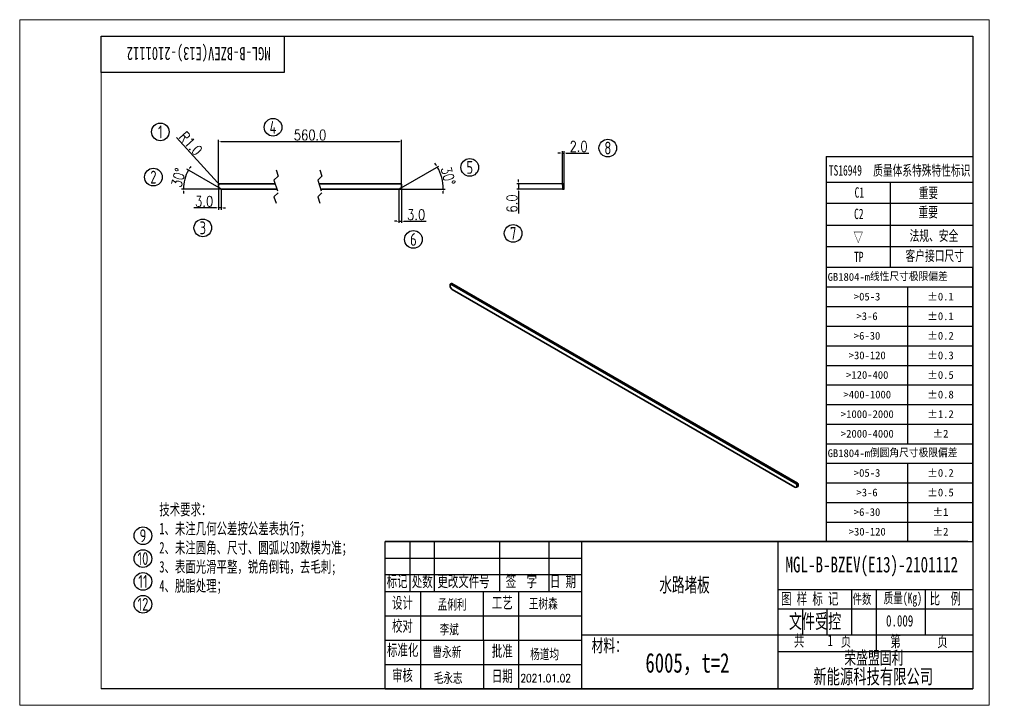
# Model space of a CAD drawing. Header units: millimetres. Extents: x 22925 to 24050, y -5668 to -4885.
import ezdxf
from ezdxf.enums import TextEntityAlignment as Align

# ---------------------------------------------------------------- set-up
doc = ezdxf.new("R2010")
doc.units = ezdxf.units.MM
doc.header["$PDMODE"] = 3
doc.header["$PDSIZE"] = 8
doc.linetypes.add('CENTERX2', pattern=[20.32, 12.7, -2.54, 2.54, -2.54])
doc.linetypes.add('EB_DASH', pattern=[6, 3, -3])
doc.layers.get('0').update_dxf_attribs({"linetype": 'CONTINUOUS'})
doc.layers.get('Defpoints').update_dxf_attribs({"linetype": 'CONTINUOUS'})
for name, color, linetype in [('10', 7, 'CONTINUOUS'), ('7标注层', 4, 'CONTINUOUS'), ('双点划线层', 6, 'CENTERX2'), ('图框', 7, 'CONTINUOUS'), ('尺寸', 7, 'CONTINUOUS'), ('文字层', 3, 'CONTINUOUS')]:
    doc.layers.add(name, color=color, linetype=linetype)
for name, color, linetype, lineweight in [('CAXA2', 7, 'EB_DASH', 25), ('from', 2, 'CONTINUOUS', 50), ('轮廓实线层', 7, 'CONTINUOUS', 35)]:
    doc.layers.add(name, color=color, linetype=linetype, lineweight=lineweight)
doc.styles.add('PC_TEXTSTYLE', font='isocp.shx', dxfattribs={"width": 0.8, "bigfont": 'hzfs.shx'})
doc.styles.add('SLDTEXTSTYLE0', font='仿宋GB2312_0.shx', dxfattribs={"bigfont": 'bigfont'})
doc.styles.add('SLDTEXTSTYLE1', font='仿宋GB2312_0.shx', dxfattribs={"width": 0.7, "bigfont": 'bigfont'})
doc.styles.add('SLDTEXTSTYLE2', font='仿宋GB2312_0.shx', dxfattribs={"width": 0.7})
doc.styles.add('SLDTEXTSTYLE3', font='仿宋GB2312_0.shx')
doc.styles.add('TH_GBDIM', font='romans.shx', dxfattribs={"width": 0.8, "bigfont": 'gbcbig.shx'})
doc.styles.add('UFIDATXT', font='TXT', dxfattribs={"bigfont": 'hzfs.shx'})
doc.styles.add('标准', font='仿宋GB2312_0.shx', dxfattribs={"width": 0.667})
doc.dimstyles.new('TH_GBDIM1', dxfattribs={"dimtxt": 12, "dimasz": 2.5, "dimexe": 2, "dimexo": 0, "dimgap": 1.5, "dimtad": 1, "dimdec": 1, "dimzin": 0, "dimdsep": 46, "dimtxsty": 'TH_GBDIM', "dimcen": 2.5, "dimclrd": 130, "dimclre": 130, "dimclrt": 3, "dimadec": 0, "dimazin": 0, "dimtfac": 0.714286, "dimtdec": 1, "dimtmove": 0, "dimatfit": 3, "dimfxl": 1, "dimtzin": 0, "dimlwd": -1, "dimlwe": -1, "dimarcsym": 0})

# ---------------------------------------------------------------- blocks, each defined once
blk = doc.blocks.new('SW_TABLEANNOTATION_0')
at = {"layer": '尺寸', "color": 0}
for p, q in [((0, 0), (0, -336)), ((180, 0), (0, 0)), ((180, -336), (180, 0)), ((0, -24), (180, -24)), ((100, -24), (100, -216)), ((0, -48), (180, -48)), ((0, -72), (180, -72)), ((0, -96), (180, -96)), ((0, -120), (180, -120)), ((0, -144), (180, -144)), ((0, -168), (180, -168)), ((0, -192), (180, -192)), ((0, -216), (180, -216)), ((0, -240), (180, -240)), ((100, -240), (100, -336)), ((0, -264), (180, -264)), ((0, -288), (180, -288)), ((0, -312), (180, -312)), ((0, -336), (180, -336))]:
    blk.add_line(p, q, dxfattribs=at)
at = {"layer": '尺寸', "color": 0, "attachment_point": 1}
for s, insert, char_height, style in [('GB1804-m线性尺寸极限偏差', (2, -6.9), 9.525, 'SLDTEXTSTYLE0'), ('>05-3', (34.1, -31), 9.52, 'SLDTEXTSTYLE3'), ('±0.1', (124.1, -31), 9.52, 'SLDTEXTSTYLE3'), ('>3-6', (37.3, -55), 9.52, 'SLDTEXTSTYLE3'), ('±0.1', (124.1, -55), 9.52, 'SLDTEXTSTYLE3'), ('>6-30', (34.1, -79), 9.52, 'SLDTEXTSTYLE3'), ('±0.2', (124.1, -79), 9.52, 'SLDTEXTSTYLE3'), ('>30-120', (27.8, -103), 9.52, 'SLDTEXTSTYLE3'), ('±0.3', (124.1, -103), 9.52, 'SLDTEXTSTYLE3'), ('>120-400', (24.6, -127), 9.52, 'SLDTEXTSTYLE3'), ('±0.5', (124.1, -127), 9.52, 'SLDTEXTSTYLE3'), ('>400-1000', (21.4, -151), 9.52, 'SLDTEXTSTYLE3'), ('±0.8', (124.1, -151), 9.52, 'SLDTEXTSTYLE3'), ('>1000-2000', (18.2, -175), 9.52, 'SLDTEXTSTYLE3'), ('±1.2', (124.1, -175), 9.52, 'SLDTEXTSTYLE3'), ('>2000-4000', (18.2, -199), 9.52, 'SLDTEXTSTYLE3'), ('±2', (130.5, -199), 9.52, 'SLDTEXTSTYLE3'), ('GB1804-m倒圆角尺寸极限偏差', (2, -222.9), 9.525, 'SLDTEXTSTYLE0'), ('>05-3', (34.1, -247), 9.52, 'SLDTEXTSTYLE3'), ('±0.2', (124.1, -247), 9.52, 'SLDTEXTSTYLE3'), ('>3-6', (37.3, -271), 9.52, 'SLDTEXTSTYLE3'), ('±0.5', (124.1, -271), 9.52, 'SLDTEXTSTYLE3'), ('>6-30', (34.1, -295), 9.52, 'SLDTEXTSTYLE3'), ('±1', (130.5, -295), 9.52, 'SLDTEXTSTYLE3'), ('>30-120', (27.8, -319), 9.52, 'SLDTEXTSTYLE3'), ('±2', (130.5, -319), 9.52, 'SLDTEXTSTYLE3')]:
    blk.add_mtext(s, dxfattribs=dict(at, insert=insert, char_height=char_height, style=style))
blk = doc.blocks.new('BMS')
at = {"layer": '图框', "color": 0}
for p, q in [((-1.58, 45.13), (-180, 45.13)), ((-180, 0), (-180, 45.13)), ((-180, 45.13), (0, 45.13)), ((-172.39, 29.84), (-172.39, 45.13)), ((-164.96, 29.84), (-164.96, 45.13)), ((-144.9, 29.84), (-144.9, 45.13)), ((-129.86, 29.84), (-129.86, 45.13)), ((-119.83, 0), (-119.83, 45.13)), ((-59.66, 0), (-59.66, 45.13)), ((-180, 40.11), (-119.83, 40.11)), ((-180.02, 35.1), (-119.84, 35.1)), ((-59.73, 30.46), (0, 30.46)), ((-37.09, 16.54), (-37.09, 30.46)), ((-29.57, 11.53), (-29.57, 30.46)), ((-14.53, 16.54), (-14.53, 30.46)), ((-180.02, 29.84), (-119.84, 29.84)), ((-180.02, 29.84), (-119.84, 29.84)), ((-169.16, 0), (-169.16, 29.84)), ((-139.08, 0), (-139.08, 29.84)), ((-59.66, 24.57), (0, 24.57)), ((-52.14, 16.54), (-52.14, 24.57)), ((-44.61, 16.54), (-44.61, 24.57)), ((-179.98, 22.38), (-119.81, 22.38)), ((-119.83, 16.54), (-59.66, 16.54)), ((-59.66, 16.54), (0, 16.54)), ((-179.98, 14.92), (-119.81, 14.92)), ((-59.66, 11.53), (0, 11.53)), ((-180, 7.46), (-119.83, 7.46)), ((-180, 0), (-1.58, 0)), ((-178.75, 0), (-1.58, 0)), ((-180, 0), (-1.58, 0)), ((-178.75, 0), (0, 0))]:
    blk.add_line(p, q, dxfattribs=at)
at = {"layer": '图框', "linetype": 'Continuous'}
blk.add_line((-149.87, 0), (-149.93, 29.84), dxfattribs=at)
at = {"layer": '图框'}
blk.add_line((0, 0), (-180, 0), dxfattribs=at)
blk.add_line((0, 0), (-180, 0), dxfattribs=at)
blk.add_lwpolyline([(0, 45.13), (0, 0)], dxfattribs=at)
at = {"style": '标准', "width": 0.667}
for tag, p in [('工艺_001', (-130.03, 24.57)), ('校对_001', (-159.4, 16.68)), ('标准化_001', (-159.51, 9.77)), ('批准_001', (-129.75, 9.09)), ('审核_001', (-159.25, 1.85)), ('批准日期_001', (-129.64, 1.55))]:
    blk.add_attdef(tag, p, '', height=3.5, dxfattribs=at)
at = {"color": 1, "style": '标准', "width": 0.667}
blk.add_attdef('受控', text='', height=7, dxfattribs=at).set_placement((-48.36, 20.84), align=Align.MIDDLE)
at = {"layer": '图框', "color": 0, "attachment_point": 1, "style": '标准'}
for s, insert, char_height in [('\\fFangSong_GB2312|b0|i0|p34;标记', (-179.59, 34.75), 3.51), ('\\fFangSong_GB2312|b0|i0|p34;处数', (-171.87, 34.75), 3.51), ('\\fFangSong_GB2312|b0|i0|p34; 更改文件号 ', (-165.62, 34.75), 3.51), ('\\fFangSong_GB2312|b0|i0|p34; 签  字 ', (-144.69, 34.75), 3.51), ('\\fFangSong_GB2312|b0|i0|p34; 日 期 ', (-131.17, 34.75), 3.51), ('{\\fSimSun|b0|i0|c134|p2;设计} ', (-177.94, 28.15), 3.51), ('{\\fSimSun|b0|i0|c134|p2;工艺}', (-147.37, 28.2), 3.51), ('\\fFangSong_GB2312|b0|i0|p34; 图 样 标 记 ', (-60.35, 29.4), 3.51), ('\\fFangSong_GB2312|b0|i0|p34; 件数 ', (-38.28, 29.13), 3.087), ('{\\fSimSun|b0|i0|c134|p2; 质量(Kg) }', (-28.83, 29.49), 3.2348), ('\\fFangSong_GB2312|b0|i0|p34; 比  例 ', (-14.84, 29.42), 3.51), ('{\\fSimSun|b0|i0|c134|p2;校对}', (-177.94, 21.06), 3.4856), ('\\fFangSong_GB2312|b0|i0|p34;材料：', (-116.85, 15.29), 3.9789), ('{\\fSimSun|b0|i0|c134|p2;共   }    {\\fSimSun|b0|i0|c134|p2;页}', (-54.84, 16.53), 3.51), ('{\\fSimSun|b0|i0|c134|p2;第   }    {\\fSimSun|b0|i0|c134|p2;页}', (-25.3, 16.39), 3.51), ('{\\fFangSong_GB2312|b0|i0|c134|p34; 标准化 }', (-181.07, 13.7), 3.51), ('{\\fSimSun|b0|i0|c134|p2;批准}', (-147.37, 13.38), 3.51), ('荣盛盟固利', (-39.4, 11.53), 3.979), ('{\\fSimSun|b0|i0|c134|p2;审核}', (-177.94, 5.96), 3.51), ('{\\fSimSun|b0|i0|c134|p2;日期}', (-147.37, 5.72), 3.51), ('新能源科技有限公司', (-48.87, 6.05), 4.476)]:
    blk.add_mtext(s, dxfattribs=dict(at, insert=insert, char_height=char_height))
at = {"layer": '图框', "color": 0, "style": '标准', "width": 0.8}
blk.add_attdef('设计', text='', height=3.51, dxfattribs=at).set_placement((-159.53, 24), align=Align.CENTER)
blk = doc.blocks.new('*D644')
at = {"layer": '7标注层', "color": 130, "ltscale": 5, "transparency": 16777216}
for p, q in [((23152.4, -5075), (23152.4, -5022.3)), ((23154.9, -5024.3), (23358.9, -5024.3)), ((23361.4, -5075), (23361.4, -5022.3))]:
    blk.add_line(p, q, dxfattribs=at)
for points in [[(23154.9, -5023.9), (23154.9, -5024.7), (23152.4, -5024.3)], [(23358.9, -5023.9), (23358.9, -5024.7), (23361.4, -5024.3)]]:
    blk.add_solid(points, dxfattribs=at)
at = {"layer": 'Defpoints', "color": 0, "ltscale": 5, "transparency": 16777216}
for p in [(23361.4, -5024.3), (23152.4, -5075), (23361.4, -5075)]:
    blk.add_point(p, dxfattribs=at)
at = {"layer": '7标注层', "color": 3, "ltscale": 5, "transparency": 16777216, "insert": (23256.9, -5016.8), "char_height": 12, "attachment_point": 5, "style": 'TH_GBDIM'}
blk.add_mtext('560.0', dxfattribs=at)
blk = doc.blocks.new('*D645')
at = {"layer": '7标注层', "color": 130, "ltscale": 5, "transparency": 16777216}
for p, q in [((23152.9, -5077.2), (23116.3, -5056)), ((23155.4, -5078.6), (23110.2, -5078.6))]:
    blk.add_line(p, q, dxfattribs=at)
for start, end in [(150.0001, 180), (143.3682, 146.6841), (183.316, 186.6319)]:
    blk.add_arc((23155.4, -5078.6), 43.2, start, end, dxfattribs=at)
for points in [[(23119.7, -5055.1), (23119, -5054.7), (23118, -5057)], [(23111.9, -5081.1), (23112.7, -5081.1), (23112.2, -5078.6)]]:
    blk.add_solid(points, dxfattribs=at)
at = {"layer": 'Defpoints', "color": 0, "ltscale": 5, "transparency": 16777216}
for p in [(23114.8, -5063.9), (23152.9, -5077.2), (23155.2, -5078.5), (23155.7, -5078.6), (23219, -5078.6)]:
    blk.add_point(p, dxfattribs=at)
at = {"layer": '7标注层', "color": 3, "ltscale": 5, "transparency": 16777216, "insert": (23106.5, -5065.5), "char_height": 12, "attachment_point": 5, "rotation": 75, "style": 'TH_GBDIM'}
blk.add_mtext('30°', dxfattribs=at)
blk = doc.blocks.new('*D646')
at = {"layer": '7标注层', "color": 130, "ltscale": 5, "transparency": 16777216}
for p, q in [((23152.4, -5076.3), (23152.4, -5102.1)), ((23155.4, -5078.6), (23155.4, -5102.1)), ((23149.9, -5100.1), (23124.3, -5100.1)), ((23155.4, -5100.1), (23152.4, -5100.1)), ((23157.9, -5100.1), (23160.4, -5100.1))]:
    blk.add_line(p, q, dxfattribs=at)
for points in [[(23149.9, -5099.7), (23149.9, -5100.5), (23152.4, -5100.1)], [(23157.9, -5099.7), (23157.9, -5100.5), (23155.4, -5100.1)]]:
    blk.add_solid(points, dxfattribs=at)
at = {"layer": 'Defpoints', "color": 0, "ltscale": 5, "transparency": 16777216}
for p in [(23152.4, -5076.3), (23155.4, -5078.6), (23152.4, -5100.1)]:
    blk.add_point(p, dxfattribs=at)
at = {"layer": '7标注层', "color": 3, "ltscale": 5, "transparency": 16777216, "insert": (23135.9, -5092.6), "char_height": 12, "attachment_point": 5, "style": 'TH_GBDIM'}
blk.add_mtext('3.0', dxfattribs=at)
blk = doc.blocks.new('*D647')
at = {"layer": '7标注层', "color": 130, "ltscale": 5, "transparency": 16777216}
for p, q in [((23360.9, -5077.2), (23404, -5052.3)), ((23358.4, -5078.6), (23411, -5078.6))]:
    blk.add_line(p, q, dxfattribs=at)
for start, end in [(32.8302, 35.6604), (360, 29.9999), (354.3395, 357.1698)]:
    blk.add_arc((23358.4, -5078.6), 50.6, start, end, dxfattribs=at)
for points in [[(23401.3, -5051), (23400.6, -5051.4), (23402.3, -5053.3)], [(23408.6, -5081.1), (23409.4, -5081.1), (23409, -5078.6)]]:
    blk.add_solid(points, dxfattribs=at)
at = {"layer": 'Defpoints', "color": 0, "ltscale": 5, "transparency": 16777216}
for p in [(23408.3, -5069.8), (23269, -5078.6), (23358.2, -5078.6), (23358.7, -5078.5), (23360.9, -5077.2)]:
    blk.add_point(p, dxfattribs=at)
at = {"layer": '7标注层', "color": 3, "ltscale": 5, "transparency": 16777216, "insert": (23414.6, -5063.6), "char_height": 12, "attachment_point": 5, "rotation": 285, "style": 'TH_GBDIM'}
blk.add_mtext('30°', dxfattribs=at)
blk = doc.blocks.new('*D648')
at = {"layer": '7标注层', "color": 130, "ltscale": 5, "transparency": 16777216}
for p, q in [((23358.4, -5078.6), (23358.4, -5117.3)), ((23361.4, -5076.3), (23361.4, -5117.3)), ((23355.9, -5115.3), (23353.4, -5115.3)), ((23358.4, -5115.3), (23361.4, -5115.3)), ((23363.9, -5115.3), (23389.5, -5115.3))]:
    blk.add_line(p, q, dxfattribs=at)
for points in [[(23355.9, -5114.9), (23355.9, -5115.8), (23358.4, -5115.3)], [(23363.9, -5114.9), (23363.9, -5115.8), (23361.4, -5115.3)]]:
    blk.add_solid(points, dxfattribs=at)
at = {"layer": 'Defpoints', "color": 0, "ltscale": 5, "transparency": 16777216}
for p in [(23358.4, -5078.6), (23361.4, -5076.3), (23361.4, -5115.3)]:
    blk.add_point(p, dxfattribs=at)
at = {"layer": '7标注层', "color": 3, "ltscale": 5, "transparency": 16777216, "insert": (23378, -5107.8), "char_height": 12, "attachment_point": 5, "style": 'TH_GBDIM'}
blk.add_mtext('3.0', dxfattribs=at)
blk = doc.blocks.new('*D675')
at = {"layer": '7标注层', "color": 130, "ltscale": 5, "transparency": 16777216}
for p, q in [((23104.2, -5019.7), (23151.1, -5071)), ((23153.4, -5073.6), (23152.8, -5072.9))]:
    blk.add_line(p, q, dxfattribs=at)
blk.add_solid([(23151.4, -5070.8), (23150.8, -5071.3), (23152.8, -5072.9)], dxfattribs=at)
at = {"layer": 'Defpoints', "color": 0, "ltscale": 5, "transparency": 16777216}
for p in [(23152.8, -5072.9), (23153.4, -5073.6)]:
    blk.add_point(p, dxfattribs=at)
at = {"layer": '7标注层', "color": 3, "ltscale": 5, "transparency": 16777216, "insert": (23120.6, -5026.5), "char_height": 12, "attachment_point": 5, "rotation": 312.3521, "style": 'TH_GBDIM'}
blk.add_mtext('R1.0', dxfattribs=at)
blk = doc.blocks.new('*D676')
at = {"layer": '7标注层', "color": 130, "ltscale": 5, "transparency": 16777216}
for p, q in [((23542.5, -5037.4), (23540, -5037.4)), ((23545, -5074), (23545, -5035.4)), ((23545, -5037.4), (23547, -5037.4)), ((23547, -5074), (23547, -5035.4)), ((23549.5, -5037.4), (23575.1, -5037.4))]:
    blk.add_line(p, q, dxfattribs=at)
for points in [[(23542.5, -5037), (23542.5, -5037.8), (23545, -5037.4)], [(23549.5, -5037), (23549.5, -5037.8), (23547, -5037.4)]]:
    blk.add_solid(points, dxfattribs=at)
at = {"layer": 'Defpoints', "color": 0, "ltscale": 5, "transparency": 16777216}
for p in [(23547, -5037.4), (23545, -5074), (23547, -5074)]:
    blk.add_point(p, dxfattribs=at)
at = {"layer": '7标注层', "color": 3, "ltscale": 5, "transparency": 16777216, "insert": (23563.6, -5029.9), "char_height": 12, "attachment_point": 5, "style": 'TH_GBDIM'}
blk.add_mtext('2.0', dxfattribs=at)
blk = doc.blocks.new('*D677')
at = {"layer": '7标注层', "color": 130, "ltscale": 5, "transparency": 16777216}
for p, q in [((23495, -5070.1), (23495, -5067.6)), ((23546, -5072.6), (23493, -5072.6)), ((23546, -5078.6), (23493, -5078.6)), ((23495, -5072.6), (23495, -5078.6)), ((23495, -5081.1), (23495, -5106.3))]:
    blk.add_line(p, q, dxfattribs=at)
for points in [[(23494.6, -5070.1), (23495.4, -5070.1), (23495, -5072.6)], [(23494.6, -5081.1), (23495.4, -5081.1), (23495, -5078.6)]]:
    blk.add_solid(points, dxfattribs=at)
at = {"layer": 'Defpoints', "color": 0, "ltscale": 5, "transparency": 16777216}
for p in [(23495, -5078.6), (23546, -5072.6), (23546, -5078.6)]:
    blk.add_point(p, dxfattribs=at)
at = {"layer": '7标注层', "color": 3, "ltscale": 5, "transparency": 16777216, "insert": (23487.5, -5095), "char_height": 12, "attachment_point": 5, "rotation": 90, "style": 'TH_GBDIM'}
blk.add_mtext('6.0', dxfattribs=at)

msp = doc.modelspace()

# ---------------------------------------------------------------- linework, layer by layer
msp.add_line((23846.18, -5041.43), (24013.97, -5041.43))
at = {"layer": '7标注层', "color": 0, "ltscale": 5}
for p, q in [((23545.04, -5072.63), (23545.04, -5078.63)), ((23547.04, -5072.63), (23545.04, -5072.63)), ((23545.04, -5078.63), (23547.04, -5078.63)), ((23547.04, -5078.63), (23547.04, -5072.63))]:
    msp.add_line(p, q, dxfattribs=at)
at = {"layer": '7标注层'}
for centre in [(23085.86, -5013.25), (23214.56, -5007.98), (23596.96, -5031.7), (23439.25, -5053.83), (23077.95, -5064.9), (23134.39, -5122.88), (23374.9, -5136.06), (23488.83, -5129.21), (23066.02, -5474.44), (23066.02, -5500.54), (23066.02, -5526.64), (23066.02, -5552.74)]:
    msp.add_circle(centre, 10.09, dxfattribs=at)
at = {"layer": 'CAXA2', "linetype": 'Continuous'}
for p, q in [((23846.18, -5041.43), (23846.18, -5168.02)), ((23846.18, -5070.72), (24013.97, -5070.72)), ((23919.34, -5070.72), (23919.34, -5168.02)), ((23846.18, -5094.78), (24013.97, -5094.78)), ((23846.18, -5119.9), (24013.97, -5119.9)), ((23846.18, -5143.96), (24013.97, -5143.96)), ((23846.18, -5143.96), (24013.97, -5143.96))]:
    msp.add_line(p, q, dxfattribs=at)
at = {"layer": '双点划线层', "color": 1}
for p, q in [((23217.97, -5056.76), (23220.33, -5063.83)), ((23267.97, -5056.76), (23270.33, -5063.83)), ((23220.33, -5063.83), (23215.61, -5068.55)), ((23215.61, -5068.55), (23220.33, -5082.71)), ((23270.33, -5063.83), (23265.61, -5068.55)), ((23265.61, -5068.55), (23270.33, -5082.71)), ((23220.33, -5082.71), (23215.61, -5087.43)), ((23270.33, -5082.71), (23265.61, -5087.43)), ((23215.61, -5087.43), (23217.97, -5094.51)), ((23265.61, -5087.43), (23267.97, -5094.51))]:
    msp.add_line(p, q, dxfattribs=at)
at = {"layer": '图框', "linetype": 'Continuous', "lineweight": 18}
for p, q in [((22925.22, -5668.12), (22925.22, -4885.12)), ((22925.22, -5668.12), (22925.22, -4885.12)), ((24032.61, -4885.12), (22925.22, -4885.12)), ((24032.61, -5668.12), (24032.61, -4885.12)), ((23018.44, -5649.48), (23018.44, -4922.41)), ((24032.61, -5668.12), (22925.22, -5668.12))]:
    msp.add_line(p, q, dxfattribs=at)
at = {"layer": '图框'}
for q in [(23018.44, -5649.48), (23037.08, -5649.48)]:
    msp.add_line((24013.97, -5649.48), q, dxfattribs=at)
at = {"layer": '图框', "color": 0}
for p in [(23342.82, -5649.48), (23347.5, -5649.48)]:
    msp.add_line(p, (24008.06, -5649.48), dxfattribs=at)
at = {"layer": '图框'}
for points in [[(23018.44, -4903.77), (24013.97, -4903.77), (24013.97, -5649.48)], [(23227.24, -4945.53), (23018.44, -4945.53), (23018.44, -4903.77), (23227.24, -4903.77), (23227.24, -4945.53)]]:
    msp.add_lwpolyline(points, dxfattribs=at)
at = {"layer": '轮廓实线层'}
for p, q in [((23152.43, -5076.32), (23152.43, -5073.63)), ((23155.2, -5078.5), (23152.93, -5077.19)), ((23153.43, -5072.63), (23216.97, -5072.63)), ((23218.97, -5078.63), (23155.7, -5078.63)), ((23266.97, -5072.63), (23360.43, -5072.63)), ((23358.16, -5078.63), (23268.97, -5078.63)), ((23360.93, -5077.19), (23358.66, -5078.5)), ((23361.43, -5073.63), (23361.43, -5076.32)), ((23416.85, -5189.95), (23416.85, -5187.75)), ((23418.47, -5186.48), (23417.05, -5187.29)), ((23418.8, -5192.85), (23417.2, -5190.86)), ((23418.97, -5186.53), (23417.55, -5187.34)), ((23417.55, -5187.34), (23812.12, -5415.12)), ((23418.97, -5186.53), (23813.53, -5414.3)), ((23810.51, -5419.09), (23419.16, -5193.17)), ((23812.47, -5419.04), (23810.87, -5419.19)), ((23812.12, -5415.12), (23813.53, -5414.3)), ((23812.62, -5419), (23814.03, -5418.18)), ((23814.24, -5415.53), (23812.83, -5416.34)), ((23812.83, -5416.34), (23812.83, -5418.54)), ((23812.83, -5418.54), (23814.24, -5417.73)), ((23814.24, -5415.53), (23814.24, -5417.73))]:
    msp.add_line(p, q, dxfattribs=at)
for centre, radius, start, end in [((23153.43, -5073.63), 1, 90.00113, 179.9996), ((23153.43, -5076.32), 1, 179.99774, 240.00162), ((23155.7, -5077.63), 1, 240.00106, 269.99855), ((23358.16, -5077.63), 1, 270.00145, 299.99894), ((23360.43, -5073.63), 1, 0.0004, 89.99887), ((23360.43, -5076.32), 1, 299.99838, 0.00226), ((23417.28, -5187.68), 0.437, 50.79671, 189.21404), ((23418.38, -5189.88), 1.53, 182.63929, 219.77207), ((23418.67, -5186.93), 0.503, 54.38242, 114.30712), ((23419.83, -5192.05), 1.3, 217.97873, 238.8941), ((23810.84, -5418.57), 0.614, 237.65072, 272.35776), ((23811.29, -5416.41), 1.54, 2.60548, 57.39452), ((23812.39, -5418.61), 0.44, 280.54678, 9.25188), ((23812.7, -5415.6), 1.54, 2.60548, 57.39452), ((23813.77, -5417.79), 0.478, 303.93673, 7.37545)]:
    msp.add_arc(centre, radius, start, end, dxfattribs=at)

# ---------------------------------------------------------------- block references
ref = msp.add_blockref('BMS', (24013.97, -5649.48), dxfattribs=dict(xscale=3.7285714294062, yscale=3.7285714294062, zscale=3.7285714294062))
ref.add_attrib('受控', '文件受控', dxfattribs={"height": 18.643, "style": 'UFIDATXT', "width": 0.8}).set_placement((23833.64, -5571.79), align=Align.MIDDLE)
ref.add_attrib('设计', '孟俐利', dxfattribs={"layer": '图框', "color": 0, "height": 13.087, "style": 'UFIDATXT', "width": 0.8}).set_placement((23419.13, -5559.98), align=Align.CENTER)
ref.add_attrib('工艺_001', '王树森', (23506.78, -5558.96), dxfattribs={"height": 13.05, "style": 'UFIDATXT', "width": 0.8})
ref.add_attrib('校对_001', '李斌', (23404.87, -5588.44), dxfattribs={"height": 13.05, "style": 'UFIDATXT', "width": 0.8})
ref.add_attrib('标准化_001', '曹永新', (23396.76, -5614.2), dxfattribs={"height": 13.05, "style": 'UFIDATXT', "width": 0.8})
ref.add_attrib('审核_001', '毛永志', (23398.07, -5643.72), dxfattribs={"height": 13.05, "style": 'UFIDATXT', "width": 0.8})
ref.add_attrib('批准_001', '杨道均', (23508.32, -5616.63), dxfattribs={"height": 13.05, "style": 'UFIDATXT', "width": 0.8})
ref.add_attrib('批准日期_001', '2021.01.02', (23497.21, -5641.84), dxfattribs={"height": 9.321, "style": 'UFIDATXT', "width": 0.8})
at = {"layer": '尺寸', "xscale": 0.9321428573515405, "yscale": 0.9321428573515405, "zscale": 0.9321428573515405}
msp.add_blockref('SW_TABLEANNOTATION_0', (23846.18, -5168.02), dxfattribs=at)

# ---------------------------------------------------------------- texts
at = {"layer": '10', "insert": (23129.68, -4931.44), "char_height": 15, "attachment_point": 2, "rotation": 180, "style": 'SLDTEXTSTYLE2'}
msp.add_mtext('MGL-B-BZEV(E13)-2101112', dxfattribs=at)
at = {"layer": '10', "attachment_point": 2, "style": 'SLDTEXTSTYLE2'}
for s, insert, char_height in [('MGL-B-BZEV(E13)-2101112', (23898.45, -5498.37), 18), ('6005，t=2', (23687.87, -5608.42), 22.371)]:
    msp.add_mtext(s, dxfattribs=dict(at, insert=insert, char_height=char_height))
at = {"layer": '7标注层', "style": 'PC_TEXTSTYLE', "width": 0.8}
for s, height, p in [('4', 14.65, (23214.56, -5007.98)), ('1', 14.65, (23085.86, -5013.25)), ('8', 14.65, (23596.96, -5031.7)), ('5', 14.65, (23439.25, -5053.83)), ('2', 14.65, (23077.95, -5064.9)), ('3', 14.65, (23134.39, -5122.88)), ('7', 14.65, (23488.83, -5129.21)), ('6', 14.65, (23374.9, -5136.06)), ('9', 14.65, (23066.02, -5474.44)), ('10', 14.648, (23066.02, -5500.54)), ('11', 14.648, (23066.02, -5526.64)), ('12', 14.648, (23066.02, -5552.74))]:
    msp.add_text(s, height=height, dxfattribs=at).set_placement(p, align=Align.MIDDLE_CENTER)
at = {"layer": 'from', "color": 6, "style": '标准', "width": 0.667}
for s, height, p in [('TS16949', 11.883, (23849.4, -5063.15)), (' 质量体系特殊特性标识', 11.8829, (23894.64, -5063.15)), ('C1', 11.883, (23878.79, -5088.37)), ('重要', 11.883, (23952.04, -5088.84)), ('C2', 11.883, (23878.23, -5112.84)), ('重要', 11.883, (23951.83, -5110.89)), ('▽', 11.88, (23877.4, -5139.33)), ('法规、安全', 11.883, (23941.67, -5137.67)), ('TP', 11.883, (23878.23, -5162.02)), ('客户接口尺寸', 11.883, (23936.96, -5160.61))]:
    msp.add_text(s, height=height, dxfattribs=at).set_placement(p)
at = {"layer": '图框', "attachment_point": 2}
for s, insert, char_height, style in [('水路堵板', (23684.57, -5521.9), 18.643, 'SLDTEXTSTYLE1'), ('0.009', (23930.28, -5565.08), 13.05, 'SLDTEXTSTYLE2'), ('1', (23850.92, -5587.53), 13.05, 'SLDTEXTSTYLE2')]:
    msp.add_mtext(s, dxfattribs=dict(at, insert=insert, char_height=char_height, style=style))
at = {"layer": '文字层', "insert": (23084.69, -5437.92), "char_height": 18.5743, "width": 532.7567, "attachment_point": 1, "style": '标准'}
msp.add_mtext('{\\fSimSun|b0|i0|c134|p2;\\H0.70401x;技术要求：\\P1、未注几何公差按公差表执行；\\P2、\\H1.0008x;未注圆角、尺寸、圆弧以3D数模为准\\H0.99921x;；\\P3、\\H0.99994x;表面光滑平整，锐角倒钝，去毛刺;\\P4、\\H0.99999x;脱脂处理；}', dxfattribs=at)

# ---------------------------------------------------------------- dimensions: what is measured, and where the dimension line sits
at = {"layer": '7标注层', "ltscale": 5}
dim = msp.add_radius_dim(center=(23153.43, -5073.63), mpoint=(23152.76, -5072.89), dimstyle='TH_GBDIM1', dxfattribs=at)
dim.commit()
dim.dimension.update_dxf_attribs({"geometry": '*D675', "text_midpoint": (23115.1, -5031.58), "dimtype": 164})
dim = msp.add_linear_dim(base=(23361.43, -5024.27), p1=(23152.43, -5074.98), p2=(23361.43, -5074.98), text='560.0', dimstyle='TH_GBDIM1', dxfattribs=at)
dim.commit()
dim.dimension.update_dxf_attribs({"geometry": '*D644', "text_midpoint": (23256.93, -5016.77)})
for base, p1, p2, picture, middle in [((23547.04, -5037.4), (23545.04, -5074.03), (23547.04, -5074.03), '*D676', (23563.59, -5029.9)), ((23152.43, -5100.08), (23155.43, -5078.63), (23152.43, -5076.32), '*D646', (23135.87, -5092.58)), ((23361.43, -5115.35), (23358.43, -5078.63), (23361.43, -5076.32), '*D648', (23377.99, -5107.85))]:
    dim = msp.add_linear_dim(base=base, p1=p1, p2=p2, dimstyle='TH_GBDIM1', dxfattribs=at)
    dim.commit()
    dim.dimension.update_dxf_attribs({"geometry": picture, "text_midpoint": middle})
for base, line1, line2, picture, middle in [((23408.28, -5069.84), ((23358.16, -5078.63), (23268.97, -5078.63)), ((23360.93, -5077.19), (23358.66, -5078.5)), '*D647', (23414.56, -5063.59)), ((23114.83, -5063.85), ((23218.97, -5078.63), (23155.7, -5078.63)), ((23155.2, -5078.5), (23152.93, -5077.19)), '*D645', (23106.46, -5065.51))]:
    dim = msp.add_angular_dim_2l(base=base, line1=line1, line2=line2, dimstyle='TH_GBDIM1', dxfattribs=at)
    dim.commit()
    dim.dimension.update_dxf_attribs({"geometry": picture, "text_midpoint": middle})
dim = msp.add_linear_dim(base=(23494.98, -5078.63), p1=(23546.04, -5072.63), p2=(23546.04, -5078.63), angle=90, dimstyle='TH_GBDIM1', dxfattribs=at)
dim.commit()
dim.dimension.update_dxf_attribs({"geometry": '*D677', "text_midpoint": (23487.48, -5094.96)})

doc.saveas('drawing.dxf')
